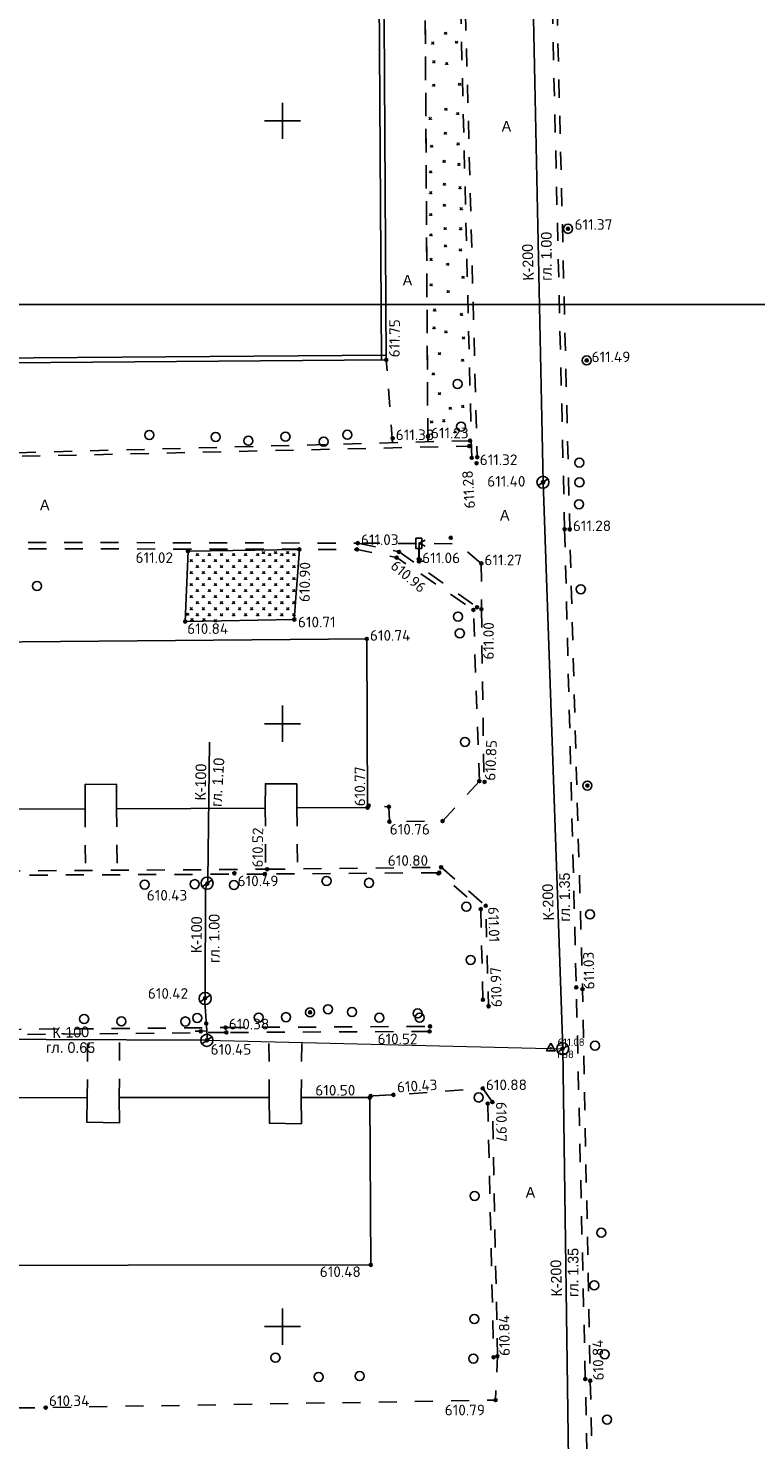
# Model space of a CAD drawing. Header units: metres. Extents: x 550378 to 551400, y 4595394 to 4596257.
# Tile 29 of 43: x 550979 to 551039, y 4595941 to 4596058. Entities that reach past the tile are written whole.
import ezdxf

# ---------------------------------------------------------------- set-up
doc = ezdxf.new("R2010")
doc.units = ezdxf.units.M
doc.header["$PDMODE"] = 32
doc.header["$PDSIZE"] = 0.25
doc.linetypes.add('Д_ТРОТ_ТРУБА', pattern=[3, 1.5, -1.5])
for name, color, linetype in [('(001) Сетка', 92, 'Continuous'), ('(003) Пункты', 7, 'Continuous'), ('(007) Здания', 7, 'Continuous'), ('(011) Колодцы', 7, 'Continuous'), ('(017) Канализация', 32, 'KANALIS_K_1'), ('(025) Дорога', 7, 'Continuous'), ('(026) Д_знаки', 7, 'Continuous'), ('(036) Растительность', 7, 'Continuous'), ('(038) Деревья', 7, 'Continuous'), ('(040) Ограда', 7, 'Continuous'), ('V-CTRL-HCPT', 150, 'Continuous'), ('V-NODE', 1, 'Continuous'), ('V-NODE-TEXT', 11, 'Continuous')]:
    doc.layers.add(name, color=color, linetype=linetype)
doc.styles.add('BM-431', font='txt')
doc.styles.add('D-431', font='txt')
doc.styles.add('S', font='txtwr', dxfattribs={"oblique": 15})
doc.styles.get("Standard").update_dxf_attribs({"font": 'simplex.shx'})
doc.linetypes.add('KANALIS_K', pattern='A,1,["<",Standard,S=1.8,R=0,X=-0.9,Y=-0.9],3,-1,["К",Standard,S=1.8,R=0,X=-0.9,Y=-0.9],-1,10', length=16)
doc.linetypes.add('KANALIS_K_1', pattern='A,1,[">",Standard,S=1.8,R=0,X=-0.9,Y=-0.9],3,-1,["К",Standard,S=1.8,R=0,X=-0.9,Y=-0.9],-1,10', length=16)
doc.linetypes.add('ОГРАДА_ГЛИН', pattern='A,4,["|",Standard,S=0.8,R=0,X=0,Y=-0.8],0.5,["|",Standard,S=0.8,R=0,X=0,Y=-0.8],3.5', length=8)

# ---------------------------------------------------------------- blocks, each defined once
blk = doc.blocks.new('1_416')
at = {"linetype": 'Continuous', "lineweight": 0}
h = blk.add_hatch(color=7, dxfattribs=at)
edge = h.paths.add_edge_path()
edge.add_arc((-0.4, 0.19), 0.075, 0, 360)
h = blk.add_hatch(color=7, dxfattribs=at)
edge = h.paths.add_edge_path()
edge.add_arc((0.45, 0.19), 0.075, 0, 360)
at = {"color": 7, "linetype": 'Continuous', "lineweight": 0, "flags": 128}
blk.add_lwpolyline([(-0.48, 1.12), (0.02, 0.12), (0.52, 1.12)], dxfattribs=at)
at = {"color": 7, "linetype": 'Continuous', "lineweight": 0}
for centre in [(-0.4, 0.19), (0.45, 0.19)]:
    blk.add_circle(centre, 0.075, dxfattribs=at)
blk = doc.blocks.new('I01171')
blk.add_line((-0.722283, 0.697501), (0.702286, -0.69785))
blk.add_circle((0, 0), 1)
at = {"color": 4, "style": 'S', "oblique": 15}
blk.add_attdef('Z', (1.616431, -1.093486), '', height=2, dxfattribs=at)
blk = doc.blocks.new('d')
at = {"layer": '(038) Деревья'}
blk.add_ellipse((0, 0), major_axis=(0.265, 0.265), ratio=1, start_param=5.497787, end_param=11.780972, dxfattribs=at)
blk = doc.blocks.new('I02063')
at = {"linetype": 'Continuous'}
blk.add_lwpolyline([(-0.5, 3.5), (-0.5, 1.8), (0.5, 1.8), (0.5, 3.5)], close=True, dxfattribs=at)
blk.add_lwpolyline([(0.5, 0), (0, 0), (0, 1.8)], dxfattribs=at)
at = {"color": 4, "style": 'S', "oblique": 15}
blk.add_attdef('Z', (1.280972, -0.066143), '', height=2, dxfattribs=at)
blk = doc.blocks.new('I02062')
at = {"linetype": 'Continuous'}
for points in [[(1, 3.5), (0, 3), (1, 2.5)], [(0, 3), (0, 0), (0.8, 0)]]:
    blk.add_lwpolyline(points, dxfattribs=at)
at = {"color": 4, "style": 'S', "oblique": 15}
blk.add_attdef('Z', (1.778249, -0.193057), '', height=2, dxfattribs=at)
blk = doc.blocks.new('STA')
blk.add_lwpolyline([(0, 1), (-0.87, -0.5), (0.87, -0.5)], close=True)
blk.add_circle((0, 0), 0.118)
blk = doc.blocks.new('*U338', base_point=(551022.4, 4595973.08, 611.08))
at = {"layer": 'V-NODE-TEXT', "linetype": 'ByBlock', "char_height": 0.625}
for s, insert, attachment_point in [('611.08', (551022.94, 4595973.27, 611.08), 7), ('rp8', (551022.94, 4595972.89, 611.08), 1)]:
    blk.add_mtext(s, dxfattribs=dict(at, insert=insert, attachment_point=attachment_point))
blk = doc.blocks.new('*U339', base_point=(551022.396, 4595973.078, 611.08))
at = {"layer": 'V-CTRL-HCPT'}
blk.add_blockref('*U338', (551022.396, 4595973.078, 611.08), dxfattribs=at)
blk = doc.blocks.new('*U340', base_point=(551022.396, 4595973.078, 611.08))
at = {"layer": 'V-CTRL-HCPT'}
blk.add_blockref('*U339', (551022.396, 4595973.078, 611.08), dxfattribs=at)
at = {"layer": 'V-CTRL-HCPT', "xscale": 0.4166666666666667, "yscale": 0.4166666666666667, "zscale": 0.4166666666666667}
blk.add_blockref('STA', (551022.396, 4595973.078, 611.08), dxfattribs=at)

msp = doc.modelspace()

# ---------------------------------------------------------------- linework, layer by layer
at = {"layer": '(001) Сетка'}
for p, q in [((551000.15, 4596051.5), (551000.15, 4596048.5)), ((550998.65, 4596050), (551001.65, 4596050)), ((551000.15, 4596001.5), (551000.15, 4595998.5)), ((550998.65, 4596000), (551001.65, 4596000)), ((551000.15, 4595951.5), (551000.15, 4595948.5)), ((550998.65, 4595950), (551001.65, 4595950))]:
    msp.add_line(p, q, dxfattribs=at)
at = {"layer": '(003) Пункты', "color": 7}
for p in [(551023.82, 4596041.04, 611.37), (551008.75, 4596030.17, 611.75), (551025.37, 4596030.13, 611.49), (551009.28, 4596023.67, 611.38), (551012.2, 4596023.83, 611.23), (551015.63, 4596023.02, 611.26), (551015.7, 4596023.47, 611.56), (551015.84, 4596022.05, 611.27), (551016.29, 4596022.1, 611.25), (551016.24, 4596021.6, 611.32), (551021.75, 4596020.03, 615.4), (551021.76, 4596020.02, 611.39), (551023.54, 4596016.13, 611.31), (551023.96, 4596016.12, 611.28), (551006.39, 4596014.97, 611.03), (551014.1, 4596015.42, 611.24), (550992.32, 4596014.31, 611.01), (551001.55, 4596014.45, 610.9), (551006.33, 4596014.45, 610.96), (551009.62, 4596013.78, 610.96), (551009.81, 4596014.25, 611.11), (551011.45, 4596013.63, 611.1), (551011.47, 4596013.46, 611.06), (551016.63, 4596013.29, 611.27), (551015.98, 4596009.44, 610.9), (551016.28, 4596009.66, 611.03), (551016.64, 4596009.49, 611), (550992.09, 4596008.47, 610.84), (551001.13, 4596008.64, 610.71), (551007.14, 4596007.03, 610.74), (551016.47, 4595995.24, 610.8), (551016.9, 4595995.17, 610.85), (551025.43, 4595994.87, 611.21), (551007.2, 4595993.04, 610.77), (551007.3, 4595993.21, 610.75), (551008.97, 4595993.11, 610.79), (551009.02, 4595991.87, 610.76), (551013.42, 4595991.92, 610.82), (550998.88, 4595987.93, 610.52), (551013.3, 4595988.09, 610.8), (550993.93, 4595986.74, 610.43), (550996.16, 4595987.59, 610.49), (550998.69, 4595987.53, 610.56), (551013.08, 4595987.58, 610.73), (551013.14, 4595987.64, 610.71), (551016.59, 4595984.62, 610.87), (551017, 4595984.9, 611.01), (550993.74, 4595977.23, 4.01), (551024.5, 4595978.13, 611.02), (551025.02, 4595977.99, 611.03), (551002.44, 4595976.06, 611.24), (551016.76, 4595977.11, 610.9), (551017.23, 4595976.56, 610.97), (550993.83, 4595975.14, 609.79), (551012.38, 4595974.9, 610.52), (550993.38, 4595974.49, 609.8), (550993.88, 4595973.74, 610.45), (550993.88, 4595973.75, 614.46), (550995.44, 4595974.8, 610.38), (550995.5, 4595974.39, 610.4), (551012.34, 4595974.48, 610.51), (551023.38, 4595973.06, 1226.46), (551023.38, 4595973.06, 611.07), (551007.39, 4595968.99, 610.5), (551007.46, 4595969.12, 610.47), (551009.35, 4595969.22, 610.43), (551016.75, 4595969.75, 610.88), (551017.17, 4595968.5, 610.96), (551017.55, 4595968.62, 610.97), (551007.47, 4595955.12, 610.48), (551017.65, 4595947.46, 610.78), (551017.97, 4595947.55, 610.84), (551025.25, 4595945.65, 610.84), (551025.66, 4595945.51, 610.84), (550980.52, 4595943.28, 610.34), (551017.81, 4595943.9, 610.79)]:
    msp.add_point(p, dxfattribs=at)
at = {"layer": '(007) Здания', "flags": 128}
for points in [[(550944.59, 4596172.77), (551007.31, 4596171.97), (551007.6, 4596130.95), (551008.03, 4596081.77), (551008.35, 4596030.17)], [(550947.03, 4595992.77), (550946.8, 4596006.51), (551007.14, 4596007.03), (551007.2, 4595993.04)], [(550971.05, 4595968.98), (550983.97, 4595968.99), (550983.93, 4595966.96), (550986.63, 4595966.89), (550986.62, 4595968.99), (550999.05, 4595968.99), (550999.07, 4595966.86), (551001.72, 4595966.82), (551001.71, 4595968.99), (551007.39, 4595968.99), (551007.47, 4595955.12), (550947.12, 4595955.04), (550947.13, 4595968.98), (550953.94, 4595968.98), (550954.02, 4595966.88), (550956.37, 4595966.81), (550956.37, 4595968.99)], [(550953.94, 4595968.98), (550947.13, 4595968.98), (550947.12, 4595955.04), (551007.47, 4595955.12), (551007.39, 4595968.99), (551001.71, 4595968.99)], [(550999.05, 4595968.99), (550986.62, 4595968.99)]]:
    msp.add_lwpolyline(points, dxfattribs=at)
at = {"layer": '(007) Здания', "linetype": 'ByBlock'}
msp.add_lwpolyline([(550944.9, 4596147.59), (550945.35, 4596108.7), (550946.2, 4596029.68), (551008.75, 4596030.17)], dxfattribs=at)
at = {"layer": '(007) Здания', "linetype": 'ByBlock', "flags": 128}
msp.add_lwpolyline([(551008.75, 4596030.17), (551008.43, 4596081.78)], dxfattribs=at)
at = {"layer": '(007) Здания', "flags": 128}
msp.add_lwpolyline([(550953.42, 4595992.79), (550947.03, 4595992.77), (550946.8, 4596006.51), (551007.14, 4596007.03), (551007.2, 4595993.04), (551001.34, 4595993.01), (551001.33, 4595995.01), (550998.73, 4595995.02), (550998.72, 4595993), (550986.4, 4595992.94), (550986.4, 4595994.97), (550983.8, 4595994.98), (550983.79, 4595992.93), (550970.85, 4595992.87), (550970.84, 4595994.93), (550968.24, 4595994.94), (550968.23, 4595992.86), (550956.04, 4595992.81), (550956.03, 4595994.89), (550953.43, 4595994.9)], close=True, dxfattribs=at)
at = {"layer": '(017) Канализация', "linetype": 'KANALIS_K', "flags": 128}
for points in [[(550897.67, 4595855.44), (550990.49, 4595851.98), (551027.32, 4595860.36), (551027.32, 4595860.36), (551025.03, 4595893.49), (551025.05, 4595894.32), (551023.88, 4595934.05), (551023.92, 4595934.98), (551023.38, 4595973.06), (551023.38, 4595973.06), (551021.75, 4596020.03), (551021.75, 4596020.03), (551020.91, 4596061.18), (551020.83, 4596061.97), (551020.37, 4596101.34), (551020.37, 4596101.34), (551020.37, 4596101.34), (551019.3, 4596142.97), (551019.3, 4596142.97), (551018.01, 4596183.47), (551018.01, 4596183.47), (551017.51, 4596219.32)], [(550993.93, 4595973.74), (550993.71, 4595976.94), (550993.74, 4595977.43), (550993.76, 4595986.24), (550993.96, 4595987.01), (550994.11, 4595998.47)], [(550993.88, 4595973.75), (550960.53, 4595973.89)]]:
    msp.add_lwpolyline(points, dxfattribs=at)
at = {"layer": '(017) Канализация', "lineweight": 0, "elevation": 610.45, "flags": 128}
msp.add_lwpolyline([(550993.88, 4595973.74), (551023.38, 4595973.04)], dxfattribs=at)
at = {"layer": '(025) Дорога', "linetype": 'Д_ТРОТ_ТРУБА', "flags": 128}
for points in [[(551012.2, 4596023.83), (551011.22, 4596179.14)], [(551012.2, 4596023.38), (551011.22, 4596179.14)], [(551015.84, 4596022.05), (551014.18, 4596089.16), (551013.05, 4596128.18)], [(551015.84, 4596022.05), (551014.18, 4596089.16)], [(551014.53, 4596088.98), (551016.29, 4596022.1)], [(551022.4, 4596089.41), (551022.84, 4596062.44), (551023.96, 4596016.12), (551025.02, 4595977.99), (551025.66, 4595945.51), (551026.57, 4595909)], [(550938.74, 4596066.11), (550939.04, 4596021.64), (550973.22, 4596022.05), (551015.63, 4596023.02)], [(551015.7, 4596023.47), (550973.24, 4596022.34), (550939.2, 4596022.09), (550939.17, 4596066.15)], [(551022.44, 4596062.53), (551023.54, 4596016.13)], [(551009.28, 4596023.32), (551009.28, 4596023.3), (551008.75, 4596030.17)], [(551023.54, 4596016.13), (551024.5, 4595978.13), (551025.25, 4595945.65), (551026.11, 4595908.97), (551028.2, 4595869.02), (551030.23, 4595863.28)], [(551023.54, 4596016.13), (551024.5, 4595978.13)], [(550940.2, 4596014.55), (550940.79, 4596014.97), (550972.96, 4596015.05), (551006.39, 4596014.97)], [(551016.63, 4596013.29), (551014.7, 4596014.92), (551006.39, 4596014.97), (551006.39, 4596014.97)], [(551006.39, 4596014.97), (551009.81, 4596014.25)], [(551016.47, 4595995.24), (551015.98, 4596009.44), (551009.62, 4596013.78), (551006.33, 4596014.45), (550973.01, 4596014.52), (550940.83, 4596014.53), (550940.65, 4596014.19), (550939.64, 4595994.17)], [(551009.81, 4596014.25), (551016.28, 4596009.66)], [(551016.63, 4596013.29), (551016.64, 4596009.49)], [(551016.64, 4596009.49), (551016.85, 4595995.25)], [(551016.47, 4595995.24), (551013.42, 4595991.92), (551009.02, 4595991.87), (551008.97, 4595993.11), (551007.3, 4595993.21)], [(550983.79, 4595992.93), (550983.82, 4595987.83)], [(550986.4, 4595992.94), (550986.44, 4595987.85)], [(550998.72, 4595993), (550998.76, 4595987.93)], [(551001.34, 4595993.01), (551001.39, 4595987.96)], [(550961.91, 4595987.68), (550998.88, 4595987.93)], [(550998.88, 4595987.93), (551013.3, 4595988.09)], [(551013.3, 4595988.09), (551017, 4595984.9), (551017.23, 4595976.56)], [(550998.69, 4595987.53), (550961.92, 4595987.36)], [(551013.14, 4595987.64), (550998.69, 4595987.53)], [(551016.76, 4595977.11), (551016.59, 4595984.62), (551013.14, 4595987.64)], [(550958.99, 4595974.61), (550974.59, 4595974.62), (550995.44, 4595974.8)], [(550995.5, 4595974.39), (550974.66, 4595974.19)], [(550983.97, 4595968.99), (550983.99, 4595973.79)], [(550995.44, 4595974.8), (551012.38, 4595974.9)], [(551012.34, 4595974.48), (550995.5, 4595974.39)], [(550999.05, 4595968.99), (550999.02, 4595974.41)], [(551001.71, 4595968.99), (551001.76, 4595974.42)], [(550986.62, 4595969.06), (550986.64, 4595973.78)], [(551017.55, 4595968.62), (551016.75, 4595969.75), (551009.35, 4595969.22), (551007.46, 4595969.12)], [(551017.17, 4595968.5), (551017.65, 4595947.46)], [(551017.97, 4595947.55), (551017.55, 4595968.62)], [(550939.13, 4595942.83), (550980.52, 4595943.28), (551017.81, 4595943.9), (551017.97, 4595947.55)]]:
    msp.add_lwpolyline(points, dxfattribs=at)
at = {"layer": '(040) Ограда', "linetype": 'ОГРАДА_ГЛИН', "ltscale": 0.4, "flags": 128}
for points in [[(550944.6, 4596173.17), (551007.71, 4596172.37), (551008, 4596130.95), (551008.43, 4596081.78), (551008.75, 4596030.17)], [(550945.3, 4596147.6), (550945.75, 4596108.71), (550946.6, 4596030.08), (551008.75, 4596030.57)]]:
    msp.add_lwpolyline(points, dxfattribs=at)
for points in [[(550878.62, 4596256.51), (551327.12, 4596256.51), (551327.12, 4596034.75), (550878.62, 4596034.75)], [(550545.89, 4596034.75), (551299.93, 4596034.75), (551299.93, 4595734.75), (550545.89, 4595734.75)], [(551001.13, 4596008.64), (550992.09, 4596008.47), (550992.32, 4596014.31), (551001.55, 4596014.45)]]:
    msp.add_lwpolyline(points, close=True)
at = {"linetype": 'ByBlock'}
msp.add_lwpolyline([(550993.82, 4595974.52), (550993.38, 4595974.49), (550992.9, 4595974.51)], dxfattribs=at)

# ---------------------------------------------------------------- block references
at = {"layer": '(011) Колодцы', "color": 30, "true_color": 0xf8991e, "xscale": 0.4999999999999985, "yscale": 0.4999999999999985, "zscale": 0.4999999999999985, "rotation": 78.81957851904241}
for p in [(551021.74, 4596020.02, 611.39), (550993.9, 4595986.77, 610.44), (550993.74, 4595977.21), (550993.88, 4595973.74, 610.45), (551023.38, 4595973.04, 1222.45)]:
    msp.add_blockref('I01171', p, dxfattribs=at)
at = {"layer": '(026) Д_знаки', "xscale": 0.5, "yscale": 0.5, "zscale": 0.5}
for name, p in [('I02063', (551011.45, 4596013.63, 611.1)), ('I02062', (551011.47, 4596013.48, 611.06))]:
    msp.add_blockref(name, p, dxfattribs=at)
at = {"layer": '(036) Растительность', "lineweight": 0, "xscale": 0.2, "yscale": 0.2}
for p in [(551013.67, 4596057.15), (551012.6, 4596056.34), (551014.57, 4596056.41), (551012.69, 4596054.79), (551013.76, 4596054.65), (551012.68, 4596052.85), (551014.82, 4596052.93), (551013.69, 4596050.85), (551012.39, 4596050.09), (551014.67, 4596050.49), (551013.65, 4596048.86), (551012.51, 4596047.79), (551014.71, 4596047.97), (551013.55, 4596046.53), (551014.77, 4596046.28), (551012.42, 4596045.65), (551012.43, 4596043.93), (551013.57, 4596044.63), (551014.87, 4596044.34), (551013.57, 4596042.9), (551012.44, 4596042.11), (551014.96, 4596042.6), (551012.45, 4596040.43), (551013.63, 4596040.95), (551014.91, 4596040.94), (551013.65, 4596039.51), (551014.9, 4596039.18), (551012.46, 4596038.4), (551013.84, 4596038), (551015.11, 4596036.92), (551012.47, 4596036.28), (551013.88, 4596035.74), (551012.76, 4596034.2), (551014.98, 4596033.84), (551012.71, 4596032.72), (551013.69, 4596032.39), (551015.15, 4596031.89), (551013.16, 4596030.6), (551015.08, 4596030.04), (551012.66, 4596028.91), (551013.16, 4596027.27), (551014.05, 4596026.06), (551015.09, 4596026.21), (551012.5, 4596024.92), (551013.51, 4596025.02), (551014.45, 4596024.1), (550992.59, 4596013.43), (550993.09, 4596013.93), (550993.59, 4596013.43), (550994.09, 4596013.93), (550994.59, 4596013.43), (550995.09, 4596013.93), (550995.59, 4596013.43), (550996.09, 4596013.93), (550996.59, 4596013.43), (550997.09, 4596013.93), (550997.59, 4596013.43), (550998.09, 4596013.93), (550998.57, 4596014.09), (550998.59, 4596013.43), (550999.09, 4596013.93), (550999.57, 4596014.09), (550999.59, 4596013.43), (551000.09, 4596013.93), (551000.57, 4596014.09), (551000.59, 4596013.43), (551001.09, 4596013.93), (550992.59, 4596012.43), (550993.09, 4596012.93), (550993.59, 4596012.43), (550994.09, 4596012.93), (550994.59, 4596012.43), (550995.09, 4596012.93), (550995.59, 4596012.43), (550996.09, 4596012.93), (550996.59, 4596012.43), (550997.09, 4596012.93), (550997.59, 4596012.43), (550998.09, 4596012.93), (550998.59, 4596012.43), (550999.09, 4596012.93), (550999.59, 4596012.43), (551000.09, 4596012.93), (551000.59, 4596012.43), (551001.09, 4596012.93), (550992.59, 4596011.43), (550993.09, 4596011.93), (550993.59, 4596011.43), (550994.09, 4596011.93), (550994.59, 4596011.43), (550995.09, 4596011.93), (550995.59, 4596011.43), (550996.09, 4596011.93), (550996.59, 4596011.43), (550997.09, 4596011.93), (550997.59, 4596011.43), (550998.09, 4596011.93), (550998.59, 4596011.43), (550999.09, 4596011.93), (550999.59, 4596011.43), (551000.09, 4596011.93), (551000.59, 4596011.43), (551001.09, 4596011.93), (550992.59, 4596010.43), (550993.09, 4596010.93), (550993.09, 4596009.93), (550993.59, 4596010.43), (550994.09, 4596010.93), (550994.09, 4596009.93), (550994.59, 4596010.43), (550995.09, 4596010.93), (550995.09, 4596009.93), (550995.59, 4596010.43), (550996.09, 4596010.93), (550996.09, 4596009.93), (550996.59, 4596010.43), (550997.09, 4596010.93), (550997.09, 4596009.93), (550997.59, 4596010.43), (550998.09, 4596010.93), (550998.09, 4596009.93), (550998.59, 4596010.43), (550999.09, 4596010.93), (550999.09, 4596009.93), (550999.59, 4596010.43), (551000.09, 4596010.93), (551000.09, 4596009.93), (551000.59, 4596010.43), (551001.09, 4596010.93), (551001.09, 4596009.93), (550992.28, 4596008.98), (550992.59, 4596009.43), (550993.09, 4596008.93), (550993.59, 4596009.43), (550994.09, 4596008.93), (550994.59, 4596009.43), (550995.09, 4596008.93), (550995.59, 4596009.43), (550996.09, 4596008.93), (550996.59, 4596009.43), (550997.09, 4596008.93), (550997.59, 4596009.43), (550998.09, 4596008.93), (550998.59, 4596009.43), (550999.09, 4596008.93), (550999.59, 4596009.43), (551000.09, 4596008.93), (551000.59, 4596009.43), (551001.09, 4596008.93), (550992.64, 4596008.53), (550993.64, 4596008.53), (550994.59, 4596008.43)]:
    msp.add_blockref('1_416', p, dxfattribs=at)
at = {"layer": '(038) Деревья', "linetype": 'Continuous'}
for p in [(551023.82, 4596041.04, 611.37), (551025.37, 4596030.13, 611.49), (551014.66, 4596028.17), (550989.11, 4596023.94, 611.24), (550994.61, 4596023.78, 611.32), (551000.4, 4596023.81, 611.34), (551005.53, 4596023.96, 611.41), (551014.96, 4596024.64, 611.55), (550997.33, 4596023.46, 611.35), (551003.56, 4596023.39, 611.36), (551024.75, 4596021.65, 611.35), (551024.77, 4596020.01, 611.31), (551024.73, 4596018.2, 611.27), (550979.8, 4596011.42, 610.74), (551024.88, 4596011.15, 611.29), (551014.7, 4596008.88, 611.1), (551014.85, 4596007.5, 611.08), (551015.27, 4595998.49, 611.08), (551025.43, 4595994.87, 611.21), (550988.73, 4595986.66, 610.53), (550992.88, 4595986.69, 610.44), (550996.12, 4595986.62), (551003.8, 4595986.96, 610.63), (551007.32, 4595986.8, 610.73), (551015.39, 4595984.82, 611.02), (551025.64, 4595984.18, 611.21), (551015.74, 4595980.41, 610.88), (551002.44, 4595976.06, 611.24), (551003.93, 4595976.32, 611.19), (551005.91, 4595976.09, 610.97), (551011.36, 4595975.97, 610.71), (550983.71, 4595975.51, 610.28), (550986.8, 4595975.31, 610.47), (550992.1, 4595975.3, 610.54), (550993.08, 4595975.6, 610.51), (550998.18, 4595975.63, 610.46), (551000.44, 4595975.66, 610.57), (551008.18, 4595975.61, 610.49), (551011.52, 4595975.62, 610.64), (551026.06, 4595973.29, 611.21), (551016.42, 4595969, 610.93), (551016.07, 4595960.84, 610.82), (551026.57, 4595957.78, 611.21), (551025.99, 4595953.42, 611.21), (551016.06, 4595950.63, 610.8), (551026.86, 4595947.71, 611.21), (550999.57, 4595947.42, 610.56), (551015.97, 4595947.35, 611.02), (551003.15, 4595945.83, 610.52), (551006.55, 4595945.9, 610.42), (551027.06, 4595942.29)]:
    msp.add_blockref('d', p, dxfattribs=at)
at = {"layer": 'V-NODE'}
msp.add_blockref('*U340', (551022.4, 4595973.08, 611.08), dxfattribs=at)

# ---------------------------------------------------------------- texts
at = {"layer": '(003) Пункты', "color": 7}
for s, p in [('611.37', (551024.36, 4596040.96, 611.37)), ('611.49', (551025.77, 4596029.98, 611.49)), ('611.38', (551009.54, 4596023.52, 611.38)), ('611.23', (551012.46, 4596023.67, 611.23)), ('611.32', (551016.5, 4596021.45, 611.32)), ('611.40', (551017.12, 4596019.66, 613.14)), ('611.28', (551024.22, 4596015.97, 611.28)), ('611.03', (551006.65, 4596014.82, 611.03)), ('611.02', (550987.97, 4596013.33, 611.01)), ('611.06', (551011.73, 4596013.31, 611.06)), ('611.27', (551016.89, 4596013.14, 611.27)), ('610.84', (550992.25, 4596007.44, 610.84)), ('610.71', (551001.43, 4596007.99, 610.71)), ('610.74', (551007.4, 4596006.88, 610.74)), ('610.76', (551009.04, 4595990.8, 610.76)), ('610.80', (551008.88, 4595988.21, 610.8)), ('610.49', (550996.43, 4595986.52, 610.49)), ('610.43', (550988.9, 4595985.33, 612.19)), ('610.42', (550988.99, 4595977.19, 1.75)), ('610.38', (550995.7, 4595974.65, 610.38)), ('610.52', (551008.03, 4595973.42, 610.51)), ('610.45', (550994.19, 4595972.55, 610.45)), ('610.88', (551017.01, 4595969.61, 610.88)), ('610.50', (551002.87, 4595969.16, 610.5)), ('610.48', (551003.24, 4595954.11, 610.48)), ('610.34', (550980.79, 4595943.41, 610.34)), ('610.79', (551013.6, 4595942.64, 610.79))]:
    msp.add_text(s, height=0.88, dxfattribs=at).set_placement(p)
for s, rotation, p in [('611.75', 89.4835, (551009.86, 4596030.38, 611.75)), ('611.28', 93.763, (551016.12, 4596017.87, 611.27)), ('610.90', 89.2062, (551002.41, 4596010.08, 610.9)), ('610.96', 319.6421, (551009.03, 4596012.96, 610.96)), ('611.00', 89.6743, (551017.66, 4596005.31, 611)), ('610.85', 87.7005, (551017.79, 4595995.26, 610.85)), ('610.77', 89.8247, (551007, 4595993.15, 610.77)), ('610.52', 89.446, (550998.52, 4595988.07, 610.52)), ('611.01', 271.6059, (551017.19, 4595984.8, 611.01)), ('611.03', 91.3562, (551026.02, 4595977.97, 611.03)), ('610.97', 91.6692, (551018.35, 4595976.5, 610.97)), ('610.43', 3.8124, (551009.67, 4595969.41, 610.43)), ('610.97', 270.1847, (551017.85, 4595968.64, 610.97)), ('610.84', 90.7011, (551019, 4595947.57, 610.84)), ('610.84', 91.0814, (551026.78, 4595945.54, 610.84))]:
    msp.add_text(s, height=0.88, rotation=rotation, dxfattribs=at).set_placement(p)
at = {"layer": '(017) Канализация', "color": 0, "linetype": 'Continuous', "ltscale": 0.5, "style": 'D-431'}
for s, rotation, p in [('гл. 1.00', 89.9734, (551022.46, 4596036.73, -610.7)), ('К-200', 91.734, (551020.98, 4596036.76, -610.7)), ('гл. 1.10', 86.5046, (550995.09, 4595993.09, 2.64)), ('К-100', 88.9126, (550993.78, 4595993.63, 2.64)), ('К-200', 91.734, (551022.65, 4595983.69, 0.32)), ('гл. 1.35', 89.9734, (551023.97, 4595983.59, 0.32)), ('К-100', 89.4979, (550993.45, 4595980.97, 2.64)), ('гл. 1.00', 90.0351, (550994.93, 4595980.16, 2.64)), ('К-100', 1.5168, (550981.09, 4595973.93, 2.64)), ('гл. 0.65', 359.7561, (550980.56, 4595972.71, 2.64)), ('гл. 1.35', 89.9734, (551024.68, 4595952.46, 0.32)), ('К-200', 91.734, (551023.33, 4595952.51, 0.32))]:
    msp.add_text(s, height=0.88, rotation=rotation, dxfattribs=at).set_placement(p)
at = {"layer": '(025) Дорога', "linetype": 'Д_ТРОТ_ТРУБА', "style": 'BM-431'}
for p in [(551018.32, 4596049.11), (551010.12, 4596036.34), (550980.05, 4596017.7), (551018.18, 4596016.85), (551020.31, 4595960.69)]:
    msp.add_text('A', height=0.88, dxfattribs=at).set_placement(p)

doc.saveas('drawing.dxf')
